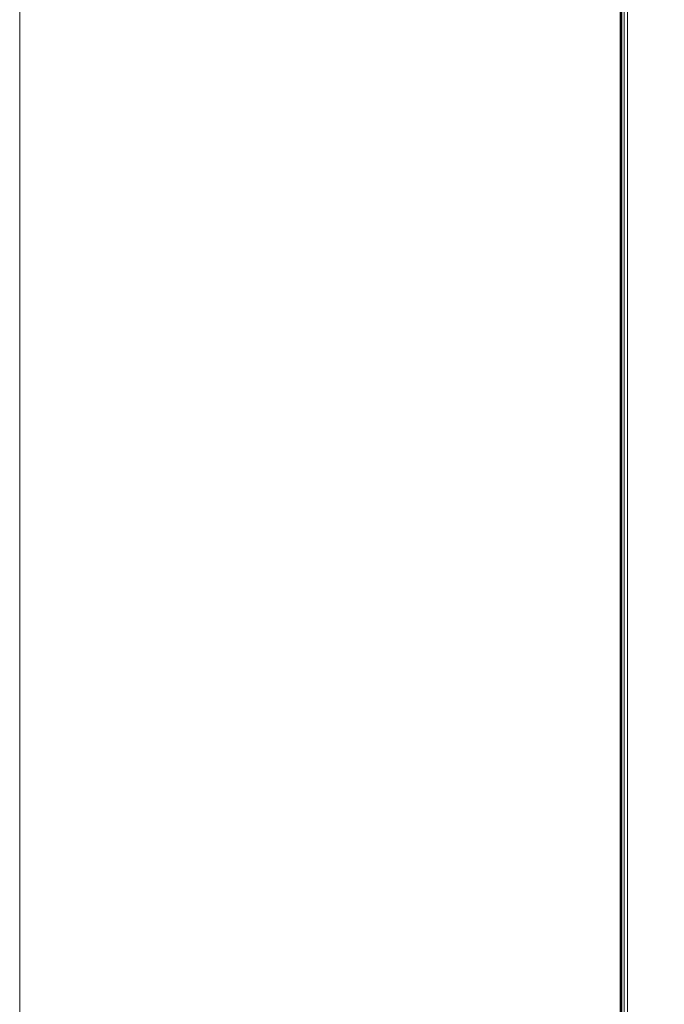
# Model space of a CAD drawing. Header units: millimetres. Extents: x -4835 to 23023, y -15404 to 3906.
# Tile 17 of 39: x -1839 to -1587, y 1288 to 1673. Entities that reach past the tile are written whole.
import ezdxf
from ezdxf.enums import TextEntityAlignment as Align

# ---------------------------------------------------------------- set-up
doc = ezdxf.new("R2010")
doc.units = ezdxf.units.MM
doc.layers.get('0').update_dxf_attribs({"lineweight": 9})
doc.layers.add('Budowlane - Sciany Wew', color=7, linetype='Continuous')
doc.layers.add('Ściany', color=51, linetype='Continuous')
doc.styles.add('RomanS', font='simplex.shx')

# ---------------------------------------------------------------- blocks, each defined once
blk = doc.blocks.new('40GAZ_podklad_lewy')
at = {"layer": 'Budowlane - Sciany Wew', "color": 251, "linetype": 'Continuous', "lineweight": 20}
for points in [[(1.25, -1.25), (1.25, -1496.75)], [(2.5, -2.5), (2.5, -1495.5)]]:
    blk.add_lwpolyline(points, dxfattribs=at)
at = {"layer": 'Ściany', "const_width": 1}
blk.add_lwpolyline([(0, 0), (0, -1498)], dxfattribs=at)
blk = doc.blocks.new('C')
at = {"color": 6}
blk.add_blockref('40GAZ_podklad_lewy', (14978.11, 9594.99), dxfattribs=at)
at = {"style": 'RomanS'}
for tag, p in [('PIWO', (15207.95, 8676.64)), ('PIWO', (15267.09, 8677.75)), ('NAP.KOLOR/SOKI', (15343.12, 8676.92)), ('NABIAŁ/WODA', (15408.98, 8677.12)), ('ART.SPOŻ/PIECZYWO', (15532.08, 8676.66)), ('WODA', (15287.59, 8558.33)), ('NAP.FUNKCJO', (15477.31, 8560.33)), ('NAP.FUNKCJO', (15590.48, 8190.22))]:
    blk.add_attdef(tag, text='', height=5, dxfattribs=at).set_placement(p, align=Align.TOP_CENTER)
for tag, p in [('HIGIENA/SEZON', (15061.42, 8584.21)), ('NAP.KOLOR', (15247.47, 8484.93)), ('PIWO', (15326.45, 8485.01)), ('CIASTKA', (15515.92, 8480.98)), ('SOKI', (15435.42, 8482.47)), ('CHIPSY/SŁONE', (15435.11, 8413.61)), ('SŁODYCZE', (15516.21, 8415.79)), ('NAP.KOLOR', (15248.06, 8414.46)), ('PIWO', (15326.04, 8419.43))]:
    blk.add_attdef(tag, text='', height=5, rotation=90, dxfattribs=at).set_placement(p, align=Align.TOP_CENTER)

msp = doc.modelspace()

# ---------------------------------------------------------------- block references
msp.add_blockref('C', (-16582.0281, -7466.0778))

# ---------------------------------------------------------------- next in the draw order: linework, layer by layer
msp.add_lwpolyline([(-1838.917, 177.2351), (-276.3882, 177.2351), (-276.3882, 2386.8709), (-1838.917, 2386.8709)], close=True)

doc.saveas('drawing.dxf')
